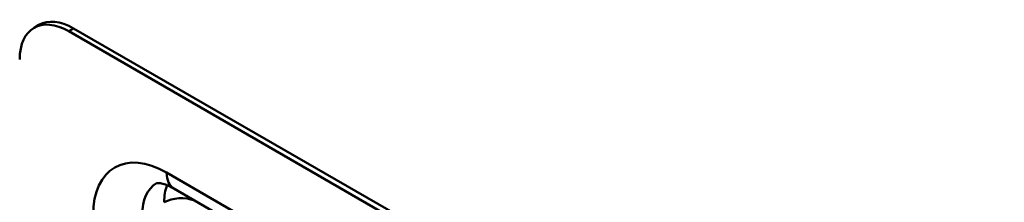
# Model space of a CAD drawing. Header units: millimetres. Extents: x 20 to 833, y 20 to 574.
# Tile 3 of 6: x 188 to 245, y 145 to 155. Entities that reach past the tile are written whole.
import ezdxf

# ---------------------------------------------------------------- set-up
doc = ezdxf.new("R2010")
doc.units = ezdxf.units.MM
doc.header["$LTSCALE"] = 2
doc.layers.add('Sichtbare Kanten(DIN)', color=7, linetype='Continuous', lineweight=50)
doc.layers.add('Sichtbare tangentiale Kanten(DIN)', color=7, linetype='Continuous', lineweight=50)

msp = doc.modelspace()

# ---------------------------------------------------------------- linework, layer by layer
at = {"layer": 'Sichtbare Kanten(DIN)'}
for p, q in [((188.808, 154.824), (189.091, 154.988)), ((244.831, 123.763), (191.091, 154.789)), ((244.548, 123.599), (190.808, 154.626)), ((239.306, 121.051), (196.879, 145.546))]:
    msp.add_line(p, q, dxfattribs=at)
for centre, end_param in [((191.091, 151.523), 6.283185), ((190.808, 151.36), 7.068583)]:
    msp.add_ellipse(centre, major_axis=(-2, 3.464), ratio=0.57735, start_param=5.497787, end_param=end_param, dxfattribs=at)
msp.add_open_spline([(196.879, 145.546), (196.736, 145.629), (196.601, 145.693), (196.362, 145.787), (196.257, 145.817), (196.086, 145.852), (196.021, 145.856), (195.929, 145.855), (195.904, 145.85), (195.879, 145.844), (195.879, 145.843), (195.879, 145.843)], degree=3, knots=[1.5707963, 1.5707963, 1.5707963, 1.5707963, 1.727876, 1.727876, 1.8849556, 1.8849556, 2.0420352, 2.0420352, 2.1991149, 2.1991149, 2.3561945, 2.3561945, 2.3561945, 2.3561945], dxfattribs=at)
at = {"layer": 'Sichtbare tangentiale Kanten(DIN)'}
for p, q in [((190.808, 154.626), (191.091, 154.789)), ((196.465, 146.461), (238.891, 121.966))]:
    msp.add_line(p, q, dxfattribs=at)
for centre, major_axis, start_param, end_param in [((196.465, 141.562), (-3, 5.196), 5.497787, 7.068583), ((197.879, 147.278), (-1, -1.732), 5.497787, 6.283185), ((197.879, 142.379), (-2, 3.464), 0, 0.785398), ((199.152, 143.114), (-2, 3.464), 0.446666, 0.785398), ((197.314, 144.175), (-1.4, 0), 4.128853, 5.497787)]:
    msp.add_ellipse(centre, major_axis=major_axis, ratio=0.57735, start_param=start_param, end_param=end_param, dxfattribs=at)

doc.saveas('drawing.dxf')
